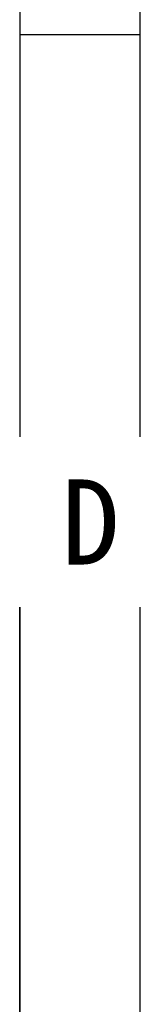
# Model space of a CAD drawing. Header units: millimetres. Extents: x -47 to 199, y -56 to 203.
# Tile 36 of 157: x 183 to 187, y -23 to 9. Entities that reach past the tile are written whole.
import ezdxf

# ---------------------------------------------------------------- set-up
doc = ezdxf.new("R2010")
doc.units = ezdxf.units.MM
doc.header["$LTSCALE"] = 1.21
doc.header["$MEASUREMENT"] = 0
doc.layers.add('____-____46_DXF_FORMAT', color=7, linetype='CONTINUOUS')
doc.styles.add('TEXTSTYLE_2', font='simsun.ttc')

msp = doc.modelspace()

# ---------------------------------------------------------------- linework, layer by layer
at = {"layer": '____-____46_DXF_FORMAT', "color": 4, "linetype": 'Continuous'}
for p, q in [((186.925, -56.311), (186.925, 108.816)), ((182.994, 104.868), (182.994, -52.38)), ((182.994, 8.354), (186.925, 8.354)), ((182.994, -25.221), (182.994, -5.761))]:
    msp.add_line(p, q, dxfattribs=at)

# ---------------------------------------------------------------- texts
at = {"layer": '____-____46_DXF_FORMAT', "color": 4, "linetype": 'Continuous', "insert": (184.359, -6.179), "char_height": 2.78, "width": 2.77992, "attachment_point": 1, "line_spacing_factor": 0.9, "style": 'TEXTSTYLE_2', "bg_fill": 2}
msp.add_mtext('D', dxfattribs=at)

doc.saveas('drawing.dxf')
